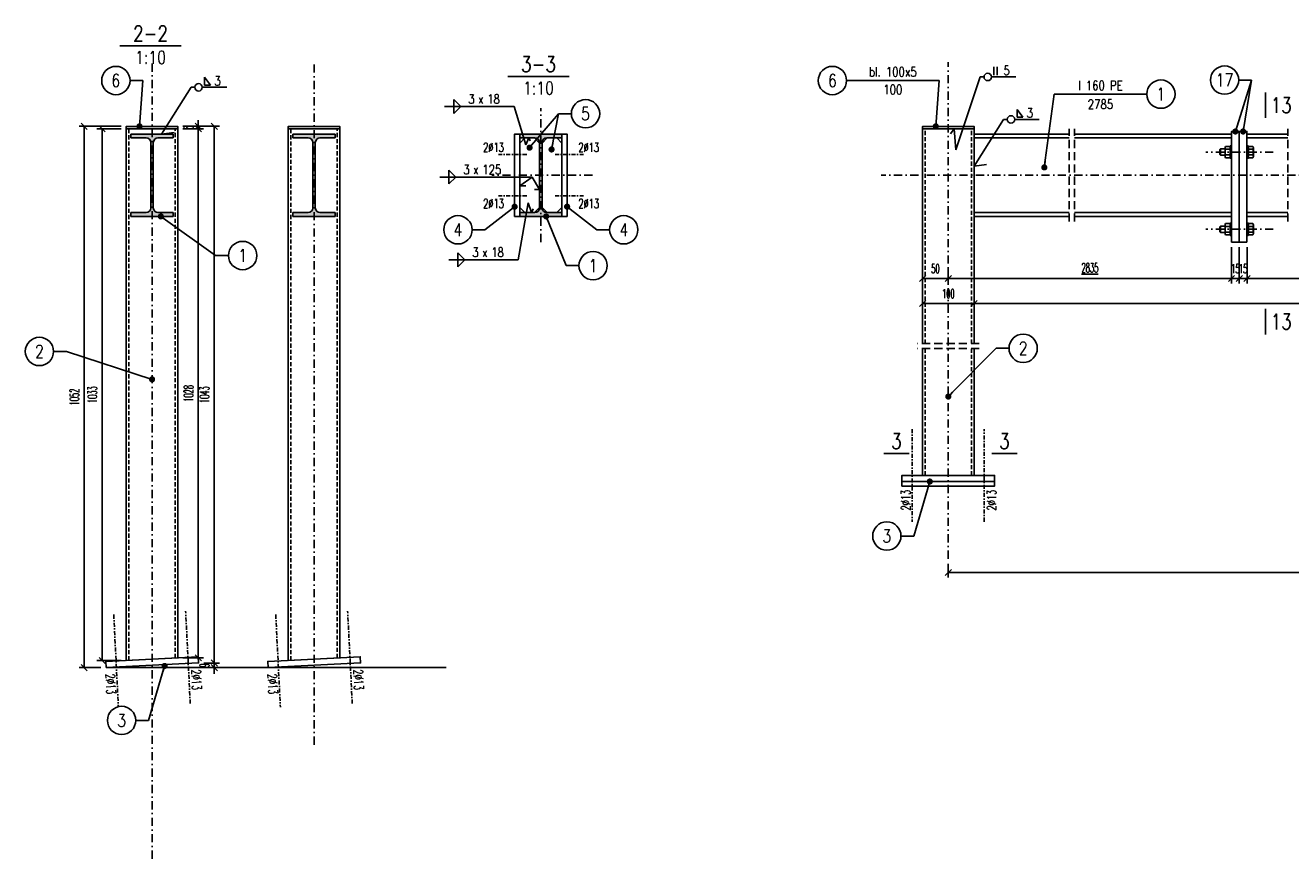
# Model space of a CAD drawing. Header units: millimetres. Extents: x -228255 to 14536, y -140109 to 119945.
# Tile 99 of 123: x -112297 to -109837, y 43403 to 45022. Entities that reach past the tile are written whole.
import ezdxf
from ezdxf.enums import TextEntityAlignment as Align

# ---------------------------------------------------------------- set-up
doc = ezdxf.new("R2010")
doc.units = ezdxf.units.MM
doc.header["$LTSCALE"] = 2.5
for name, pattern in [('DASHDOT', [25.4, 12.7, -6.35, 0, -6.35]), ('DASHDOT2', [12.7, 6.35, -3.175, 0, -3.175]), ('DASHED', [19.05, 12.7, -6.35]), ('DASHED2', [9.525, 6.35, -3.175])]:
    doc.linetypes.add(name, pattern=pattern)
for name, color, linetype in [('Gruba', 6, 'Continuous'), ('Laczniki', 30, 'Continuous'), ('Opisy_stal', 7, 'Continuous'), ('Osie', 134, 'DASHDOT'), ('Osie_stal', 221, 'DASHDOT2'), ('Przerywana', 5, 'DASHED'), ('stal', 4, 'Continuous'), ('Stal_nw', 181, 'DASHED2'), ('Stal_przekroj', 1, 'Continuous'), ('Tekst', 31, 'Continuous'), ('Wymiary', 86, 'Continuous')]:
    doc.layers.add(name, color=color, linetype=linetype)
doc.styles.get("Standard").update_dxf_attribs({"font": 'romans.shx', "width": 0.65})
doc.styles.add('style1', font='romand.shx', dxfattribs={"width": 0.8})
doc.styles.add('style3', font='romans.shx', dxfattribs={"width": 0.5})
doc.dimstyles.new('Skala_10', dxfattribs={"dimtxt": 18, "dimasz": 12, "dimexe": 10, "dimexo": 10, "dimgap": 10, "dimtad": 1, "dimdec": 0, "dimdsep": 46, "dimtxsty": 'style3', "dimblk": 'OBLIQUE', "dimcen": 0, "dimdle": 1, "dimclrd": 256, "dimclre": 256, "dimclrt": 31, "dimadec": 1, "dimazin": 0, "dimtfac": 1, "dimtdec": 0, "dimtix": 1, "dimtmove": 2, "dimatfit": 0, "dimldrblk": 'DOT', "dimfxl": 1, "dimtolj": 1, "dimtzin": 0, "dimlwd": -1, "dimlwe": -1, "dimarcsym": 0})
doc.dimstyles.new('Skala_10$7', dxfattribs={"dimscale": 0, "dimtxt": 18, "dimasz": 12, "dimexe": 10, "dimexo": 15, "dimgap": 5, "dimtad": 1, "dimdec": 0, "dimrnd": 0.5, "dimzin": 9, "dimdsep": 46, "dimtxsty": 'Standard', "dimblk1": 'OBLIQUE', "dimblk2": 'OBLIQUE', "dimsah": 1, "dimcen": 10, "dimdle": 10, "dimclrt": 31, "dimadec": 0, "dimazin": 0, "dimtfac": 1, "dimtdec": 0, "dimtmove": 2, "dimatfit": 3, "dimldrblk": 'DOT', "dimfxl": 1, "dimtolj": 1, "dimtzin": 9, "dimarcsym": 0})

# ---------------------------------------------------------------- blocks, each defined once
blk = doc.blocks.new('I160PE')
for p, q in [((-41, 160), (41, 160)), ((-41, 160), (-41, 152.6)), ((-41, 152.6), (-11.5, 152.6)), ((11.5, 152.6), (41, 152.6)), ((41, 160), (41, 152.6)), ((-2.5, 16.4), (-2.5, 143.6)), ((2.5, 16.4), (2.5, 143.6)), ((-41, 7.4), (-11.5, 7.4)), ((-41, 7.4), (-41, 0)), ((-41, 0), (41, 0)), ((11.5, 7.4), (41, 7.4)), ((41, 7.4), (41, 0))]:
    blk.add_line(p, q)
for centre, start, end in [((-11.5, 143.6), 0, 90), ((11.5, 143.6), 90, 180), ((-11.5, 16.4), 270, 0), ((11.5, 16.4), 180, 270)]:
    blk.add_arc(centre, 9, start, end)
blk = doc.blocks.new('_Oblique')
at = {"color": 0, "linetype": 'ByBlock', "lineweight": -2}
blk.add_line((-0.5, -0.5), (0.5, 0.5), dxfattribs=at)
blk = doc.blocks.new('Elem_prawy')
at = {"color": 7}
blk.add_line((0, 0), (25, 0), dxfattribs=at)
blk.add_circle((52.5, 0), 27.5, dxfattribs=at)
at = {"color": 31, "width": 0.8}
blk.add_attdef('22', text='', height=25, dxfattribs=at).set_placement((52.5, 0), align=Align.MIDDLE)
blk = doc.blocks.new('_Dot')
at = {"color": 0, "linetype": 'ByBlock', "lineweight": -2}
blk.add_line((-0.5, 0), (-1, 0), dxfattribs=at)
at = {"color": 0, "linetype": 'ByBlock', "const_width": 0.5}
blk.add_lwpolyline([(-0.25, 0, 1), (0.25, 0, 1)], format="xyb", close=True, dxfattribs=at)
blk = doc.blocks.new('Elem_lewy')
at = {"color": 7}
blk.add_line((0, 0), (-25, 0), dxfattribs=at)
blk.add_circle((-52.5, 0), 27.5, dxfattribs=at)
at = {"color": 31, "width": 0.8}
blk.add_attdef('22', text='', height=25, dxfattribs=at).set_placement((-52.5, 0), align=Align.MIDDLE)
blk = doc.blocks.new('Pach_obustr_lewa')
at = {"color": 7}
for p, q in [((0, 0), (-135, 0)), ((-117, -13.5), (-117, 13.5)), ((-117, 13.5), (-103.5, 0)), ((-117, -13.5), (-103.5, 0))]:
    blk.add_line(p, q, dxfattribs=at)
at = {"color": 31, "width": 0.8}
blk.add_text('x', height=18, dxfattribs=at).set_placement((-70, 5.6))
blk.add_attdef('AA', text='', height=18, dxfattribs=at).set_placement((-76.8, 5.6), align=Align.RIGHT)
blk.add_attdef('LLLL', (-52.3, 5.6), '', height=18, dxfattribs=at)
blk = doc.blocks.new('*D167')
at = {"layer": 'Defpoints', "color": 0, "ltscale": 0.5, "transparency": 16777216}
for p in [(-110502.6, 43985.4), (-108772.6, 43985.4), (-108772.6, 43958.6)]:
    blk.add_point(p, dxfattribs=at)
at = {"layer": 'Wymiary', "ltscale": 0.5, "transparency": 16777216}
for p, q in [((-110502.6, 43975.4), (-110502.6, 43948.6)), ((-108772.6, 43975.4), (-108772.6, 43948.6)), ((-110503.6, 43958.6), (-108771.6, 43958.6))]:
    blk.add_line(p, q, dxfattribs=at)
at = {"layer": 'Wymiary', "ltscale": 0.5, "transparency": 16777216, "xscale": 12, "yscale": 12, "zscale": 12, "rotation": 180}
blk.add_blockref('_Oblique', (-110502.6, 43958.6), dxfattribs=at)
at = {"layer": 'Wymiary', "ltscale": 0.5, "transparency": 16777216, "xscale": 12, "yscale": 12, "zscale": 12}
blk.add_blockref('_Oblique', (-108772.6, 43958.6), dxfattribs=at)
at = {"layer": 'Wymiary', "color": 31, "ltscale": 0.5, "transparency": 16777216, "insert": (-109637.6, 43979.4), "char_height": 18, "attachment_point": 5, "style": 'style3'}
blk.add_mtext('\\A1;\\L5700', dxfattribs=at)
blk = doc.blocks.new('*D171')
at = {"layer": 'Defpoints', "color": 0, "ltscale": 0.5, "transparency": 16777216}
for p in [(-109952.1, 44600.4), (-110502.6, 44561.1), (-109952.1, 44529.9)]:
    blk.add_point(p, dxfattribs=at)
at = {"layer": 'Wymiary', "ltscale": 0.5, "transparency": 16777216}
for p, q in [((-109952.1, 44590.4), (-109952.1, 44519.9)), ((-110502.6, 44551.1), (-110502.6, 44519.9)), ((-110503.6, 44529.9), (-109951.1, 44529.9))]:
    blk.add_line(p, q, dxfattribs=at)
at = {"layer": 'Wymiary', "ltscale": 0.5, "transparency": 16777216, "xscale": 12, "yscale": 12, "zscale": 12, "rotation": 180}
blk.add_blockref('_Oblique', (-110502.6, 44529.9), dxfattribs=at)
at = {"layer": 'Wymiary', "ltscale": 0.5, "transparency": 16777216, "xscale": 12, "yscale": 12, "zscale": 12}
blk.add_blockref('_Oblique', (-109952.1, 44529.9), dxfattribs=at)
at = {"layer": 'Wymiary', "color": 31, "ltscale": 0.5, "transparency": 16777216, "insert": (-110227.4, 44550.7), "char_height": 18, "attachment_point": 5, "style": 'style3'}
blk.add_mtext('\\A1;\\L2835', dxfattribs=at)
blk = doc.blocks.new('*D174')
at = {"layer": 'Defpoints', "color": 0, "ltscale": 0.5, "transparency": 16777216}
for p in [(-110552.6, 44496.7), (-110452.6, 44496.7), (-110452.6, 44481.3)]:
    blk.add_point(p, dxfattribs=at)
at = {"layer": 'Wymiary', "ltscale": 0.5, "transparency": 16777216}
for p, q in [((-110553.6, 44481.3), (-110451.6, 44481.3)), ((-110552.6, 44486.7), (-110552.6, 44471.3)), ((-110452.6, 44486.7), (-110452.6, 44471.3))]:
    blk.add_line(p, q, dxfattribs=at)
at = {"layer": 'Wymiary', "ltscale": 0.5, "transparency": 16777216, "xscale": 12, "yscale": 12, "zscale": 12, "rotation": 180}
blk.add_blockref('_Oblique', (-110552.6, 44481.3), dxfattribs=at)
at = {"layer": 'Wymiary', "ltscale": 0.5, "transparency": 16777216, "xscale": 12, "yscale": 12, "zscale": 12}
blk.add_blockref('_Oblique', (-110452.6, 44481.3), dxfattribs=at)
at = {"layer": 'Wymiary', "color": 31, "ltscale": 0.5, "transparency": 16777216, "insert": (-110502.6, 44500.3), "char_height": 18, "attachment_point": 5, "style": 'style3'}
blk.add_mtext('\\A1;100', dxfattribs=at)
blk = doc.blocks.new('*D175')
at = {"layer": 'Defpoints', "color": 0, "ltscale": 0.5, "transparency": 16777216}
for p in [(-110452.6, 44496.7), (-108822.6, 44481.3), (-108822.6, 44481.3)]:
    blk.add_point(p, dxfattribs=at)
at = {"layer": 'Wymiary', "ltscale": 0.5, "transparency": 16777216}
for p, q in [((-110453.6, 44481.3), (-108821.6, 44481.3)), ((-110452.6, 44486.7), (-110452.6, 44471.3))]:
    blk.add_line(p, q, dxfattribs=at)
at = {"layer": 'Wymiary', "ltscale": 0.5, "transparency": 16777216, "xscale": 12, "yscale": 12, "zscale": 12, "rotation": 180}
blk.add_blockref('_Oblique', (-110452.6, 44481.3), dxfattribs=at)
at = {"layer": 'Wymiary', "ltscale": 0.5, "transparency": 16777216, "xscale": 12, "yscale": 12, "zscale": 12}
blk.add_blockref('_Oblique', (-108822.6, 44481.3), dxfattribs=at)
at = {"layer": 'Wymiary', "color": 31, "ltscale": 0.5, "transparency": 16777216, "insert": (-109597.6, 44502.1), "char_height": 18, "attachment_point": 5, "style": 'style3'}
blk.add_mtext('\\A1;\\L5600', dxfattribs=at)
blk = doc.blocks.new('Row_obwod_prawa')
at = {"color": 7}
for p, q in [((0, 0), (7.2, 0)), ((21.6, 0), (69.12, 0)), ((26.2368, 3.6), (26.2368, 19.6)), ((32.5368, 3.6), (32.5368, 19.6))]:
    blk.add_line(p, q, dxfattribs=at)
blk.add_circle((14.4, 0), 7.2, dxfattribs=at)
at = {"color": 31, "width": 0.8}
blk.add_attdef('A', (44.9568, 3.6), '', height=18, dxfattribs=at)
blk = doc.blocks.new('Pach_obwod_prawa')
at = {"color": 7}
for p, q in [((0, 0), (7.2, 0)), ((21.6, 0), (69.12, 0)), ((26.2368, 4.32), (26.2368, 19.44)), ((26.2368, 19.44), (37.7568, 4.32)), ((37.7568, 4.32), (26.2368, 4.32))]:
    blk.add_line(p, q, dxfattribs=at)
blk.add_circle((14.4, 0), 7.2, dxfattribs=at)
at = {"color": 31, "width": 0.8}
blk.add_attdef('A', (44.9568, 3.6), '', height=18, dxfattribs=at)
blk = doc.blocks.new('*D148')
at = {"layer": 'Defpoints', "color": 0, "ltscale": 0.5, "transparency": 16777216}
for p in [(-110552.6, 44561.1), (-110502.6, 44561.1), (-110552.6, 44529.9)]:
    blk.add_point(p, dxfattribs=at)
at = {"layer": 'Wymiary', "ltscale": 0.5, "transparency": 16777216}
for p, q in [((-110552.6, 44551.1), (-110552.6, 44519.9)), ((-110502.6, 44551.1), (-110502.6, 44519.9)), ((-110501.6, 44529.9), (-110553.6, 44529.9))]:
    blk.add_line(p, q, dxfattribs=at)
at = {"layer": 'Wymiary', "ltscale": 0.5, "transparency": 16777216, "xscale": 12, "yscale": 12, "zscale": 12, "rotation": 180}
blk.add_blockref('_Oblique', (-110552.6, 44529.9), dxfattribs=at)
at = {"layer": 'Wymiary', "ltscale": 0.5, "transparency": 16777216, "xscale": 12, "yscale": 12, "zscale": 12}
blk.add_blockref('_Oblique', (-110502.6, 44529.9), dxfattribs=at)
at = {"layer": 'Wymiary', "color": 31, "ltscale": 0.5, "transparency": 16777216, "insert": (-110527.6, 44548.9), "char_height": 18, "attachment_point": 5, "style": 'style3'}
blk.add_mtext('\\A1;50', dxfattribs=at)
blk = doc.blocks.new('*D206')
at = {"layer": 'Defpoints', "color": 0, "ltscale": 0.5, "transparency": 16777216}
for p in [(-111959.7, 43782.8), (-111929.3, 43782.8), (-112139.5, 43773.9)]:
    blk.add_point(p, dxfattribs=at)
at = {"layer": 'Wymiary', "ltscale": 0.5, "transparency": 16777216}
for p, q in [((-111949.7, 43782.8), (-111919.3, 43782.8)), ((-111929.3, 43782.8), (-111929.3, 43794.8)), ((-111929.3, 43773.9), (-111929.3, 43782.8)), ((-112129.5, 43773.9), (-111919.3, 43773.9)), ((-111929.3, 43773.9), (-111929.3, 43761.9))]:
    blk.add_line(p, q, dxfattribs=at)
at = {"layer": 'Wymiary', "ltscale": 0.5, "transparency": 16777216, "xscale": 12, "yscale": 12, "zscale": 12}
for p, rotation in [((-111929.3, 43782.8), 270), ((-111929.3, 43773.9), 90)]:
    blk.add_blockref('_Oblique', p, dxfattribs=dict(at, rotation=rotation))
at = {"layer": 'Wymiary', "color": 31, "ltscale": 0.5, "transparency": 16777216, "insert": (-111948.3, 43778.4), "char_height": 18, "attachment_point": 5, "rotation": 90, "style": 'style3'}
blk.add_mtext('\\A1;9', dxfattribs=at)
blk = doc.blocks.new('*D207')
at = {"layer": 'Defpoints', "color": 0, "ltscale": 0.5, "transparency": 16777216}
for p in [(-112000.2, 44825.4), (-111929.3, 44825.4), (-111959.7, 43782.8)]:
    blk.add_point(p, dxfattribs=at)
at = {"layer": 'Wymiary', "ltscale": 0.5, "transparency": 16777216}
for p, q in [((-111990.2, 44825.4), (-111919.3, 44825.4)), ((-111929.3, 43781.8), (-111929.3, 44826.4)), ((-111949.7, 43782.8), (-111919.3, 43782.8))]:
    blk.add_line(p, q, dxfattribs=at)
at = {"layer": 'Wymiary', "ltscale": 0.5, "transparency": 16777216, "xscale": 12, "yscale": 12, "zscale": 12}
for p, rotation in [((-111929.3, 44825.4), 90), ((-111929.3, 43782.8), 270)]:
    blk.add_blockref('_Oblique', p, dxfattribs=dict(at, rotation=rotation))
at = {"layer": 'Wymiary', "color": 31, "ltscale": 0.5, "transparency": 16777216, "insert": (-111948.3, 44304.1), "char_height": 18, "attachment_point": 5, "rotation": 90, "style": 'style3'}
blk.add_mtext('\\A1;1043', dxfattribs=at)
blk = doc.blocks.new('*D208')
at = {"layer": 'Defpoints', "color": 0, "ltscale": 0.5, "transparency": 16777216}
for p in [(-112000.2, 44820.4), (-112000.2, 43792.8), (-111960.3, 43792.8)]:
    blk.add_point(p, dxfattribs=at)
at = {"layer": 'Wymiary', "ltscale": 0.5, "transparency": 16777216}
for p, q in [((-111990.2, 44820.4), (-111950.3, 44820.4)), ((-111960.3, 44821.4), (-111960.3, 43791.8)), ((-111990.2, 43792.8), (-111950.3, 43792.8))]:
    blk.add_line(p, q, dxfattribs=at)
at = {"layer": 'Wymiary', "ltscale": 0.5, "transparency": 16777216, "xscale": 12, "yscale": 12, "zscale": 12}
for p, rotation in [((-111960.3, 44820.4), 90), ((-111960.3, 43792.8), 270)]:
    blk.add_blockref('_Oblique', p, dxfattribs=dict(at, rotation=rotation))
at = {"layer": 'Wymiary', "color": 31, "ltscale": 0.5, "transparency": 16777216, "insert": (-111979.3, 44306.6), "char_height": 18, "attachment_point": 5, "rotation": 90, "style": 'style3'}
blk.add_mtext('\\A1;1028', dxfattribs=at)
blk = doc.blocks.new('*D209')
at = {"layer": 'Defpoints', "color": 0, "ltscale": 0.5, "transparency": 16777216}
for p in [(-112147.2, 44820.4), (-112100.2, 44820.4), (-112100.2, 43787.8)]:
    blk.add_point(p, dxfattribs=at)
at = {"layer": 'Wymiary', "ltscale": 0.5, "transparency": 16777216}
for p, q in [((-112110.2, 44820.4), (-112157.2, 44820.4)), ((-112147.2, 43786.8), (-112147.2, 44821.4)), ((-112110.2, 43787.8), (-112157.2, 43787.8))]:
    blk.add_line(p, q, dxfattribs=at)
at = {"layer": 'Wymiary', "ltscale": 0.5, "transparency": 16777216, "xscale": 12, "yscale": 12, "zscale": 12}
for p, rotation in [((-112147.2, 44820.4), 90), ((-112147.2, 43787.8), 270)]:
    blk.add_blockref('_Oblique', p, dxfattribs=dict(at, rotation=rotation))
at = {"layer": 'Wymiary', "color": 31, "ltscale": 0.5, "transparency": 16777216, "insert": (-112166.2, 44304.1), "char_height": 18, "attachment_point": 5, "rotation": 90, "style": 'style3'}
blk.add_mtext('\\A1;1033', dxfattribs=at)
blk = doc.blocks.new('*D210')
at = {"layer": 'Defpoints', "color": 0, "ltscale": 0.5, "transparency": 16777216}
for p in [(-112000.2, 44825.4), (-112000.2, 44820.4), (-111960.3, 44820.4)]:
    blk.add_point(p, dxfattribs=at)
at = {"layer": 'Wymiary', "ltscale": 0.5, "transparency": 16777216}
for p, q in [((-111960.3, 44825.4), (-111960.3, 44837.4)), ((-111990.2, 44825.4), (-111950.3, 44825.4)), ((-111990.2, 44820.4), (-111950.3, 44820.4)), ((-111960.3, 44825.4), (-111960.3, 44820.4)), ((-111960.3, 44820.4), (-111960.3, 44808.4))]:
    blk.add_line(p, q, dxfattribs=at)
at = {"layer": 'Wymiary', "ltscale": 0.5, "transparency": 16777216, "xscale": 12, "yscale": 12, "zscale": 12}
for p, rotation in [((-111960.3, 44825.4), 270), ((-111960.3, 44820.4), 90)]:
    blk.add_blockref('_Oblique', p, dxfattribs=dict(at, rotation=rotation))
at = {"layer": 'Wymiary', "color": 31, "ltscale": 0.5, "transparency": 16777216, "insert": (-111979.3, 44822.9), "char_height": 18, "attachment_point": 5, "rotation": 90, "style": 'style3'}
blk.add_mtext('\\A1;5', dxfattribs=at)
blk = doc.blocks.new('*D211')
at = {"layer": 'Defpoints', "color": 0, "ltscale": 0.5, "transparency": 16777216}
for p in [(-112182.1, 44825.4), (-112100.2, 44825.4), (-112139.5, 43773.9)]:
    blk.add_point(p, dxfattribs=at)
at = {"layer": 'Wymiary', "ltscale": 0.5, "transparency": 16777216}
for p, q in [((-112110.2, 44825.4), (-112192.1, 44825.4)), ((-112182.1, 43772.9), (-112182.1, 44826.4)), ((-112149.5, 43773.9), (-112192.1, 43773.9))]:
    blk.add_line(p, q, dxfattribs=at)
at = {"layer": 'Wymiary', "ltscale": 0.5, "transparency": 16777216, "xscale": 12, "yscale": 12, "zscale": 12}
for p, rotation in [((-112182.1, 44825.4), 90), ((-112182.1, 43773.9), 270)]:
    blk.add_blockref('_Oblique', p, dxfattribs=dict(at, rotation=rotation))
at = {"layer": 'Wymiary', "color": 31, "ltscale": 0.5, "transparency": 16777216, "insert": (-112201.1, 44299.6), "char_height": 18, "attachment_point": 5, "rotation": 90, "style": 'style3'}
blk.add_mtext('\\A1;1052', dxfattribs=at)
blk = doc.blocks.new('Op_el_prawy')
at = {"color": 7}
blk.add_line((0, 0), (180, 0), dxfattribs=at)
blk.add_circle((207.5, 0), 27.5, dxfattribs=at)
at = {"color": 31, "width": 0.8}
for tag, p in [('ZK_120X120X5', (90, 7.803)), ('1000', (90, -28.62))]:
    blk.add_attdef(tag, text='', height=18, dxfattribs=at).set_placement(p, align=Align.CENTER)
blk.add_attdef('22', text='', height=25, dxfattribs=at).set_placement((207.5, 0), align=Align.MIDDLE)
blk = doc.blocks.new('Op_el_lewy')
at = {"color": 7}
blk.add_line((0, 0), (-180, 0), dxfattribs=at)
blk.add_circle((-207.5, 0), 27.5, dxfattribs=at)
at = {"color": 31, "width": 0.8}
for tag, p in [('ZK_120X120X5', (-90, 7.875)), ('1000', (-90, -26.649))]:
    blk.add_attdef(tag, text='', height=18, dxfattribs=at).set_placement(p, align=Align.CENTER)
blk.add_attdef('22', text='', height=25, dxfattribs=at).set_placement((-207.5, 0), align=Align.MIDDLE)
blk = doc.blocks.new('nakretkaM12')
at = {"ltscale": 0.2}
for p, q in [((-10, 8.2), (-10, 5.5)), ((-10, 5.5), (-10, -5.5)), ((-9, 11), (-1, 11)), ((-9, 5.5), (-1, 5.5)), ((0, 8.2), (0, 5.5)), ((0, 5.5), (0, -5.5)), ((-10, -5.5), (-10, -8.2)), ((-9, -5.5), (-1, -5.5)), ((-9, -11), (-1, -11)), ((0, -5.5), (0, -8.2))]:
    blk.add_line(p, q, dxfattribs=at)
for centre, radius, start, end in [((-5.7, 8.2), 4.26, 139.932, 220.068), ((5.5, 0), 15.5, 159.3345, 200.6655), ((-4.3, 8.2), 4.26, 319.932, 40.068), ((-15.5, 0), 15.5, 339.3345, 20.6655), ((-5.7, -8.2), 4.26, 139.932, 220.068), ((-4.3, -8.2), 4.26, 319.932, 40.068)]:
    blk.add_arc(centre, radius, start, end, dxfattribs=at)
blk = doc.blocks.new('*D543')
at = {"layer": 'Defpoints', "color": 0, "ltscale": 0.5, "transparency": 16777216}
for p in [(-109952.1, 44600.4), (-109937.1, 44600.4), (-109937.1, 44529.9)]:
    blk.add_point(p, dxfattribs=at)
at = {"layer": 'Wymiary', "ltscale": 0.5, "transparency": 16777216}
for p, q in [((-109952.1, 44590.4), (-109952.1, 44519.9)), ((-109937.1, 44590.4), (-109937.1, 44519.9)), ((-109952.1, 44529.9), (-109964.1, 44529.9)), ((-109952.1, 44529.9), (-109937.1, 44529.9)), ((-109937.1, 44529.9), (-109925.1, 44529.9))]:
    blk.add_line(p, q, dxfattribs=at)
at = {"layer": 'Wymiary', "ltscale": 0.5, "transparency": 16777216, "xscale": 12, "yscale": 12, "zscale": 12}
blk.add_blockref('_Oblique', (-109952.1, 44529.9), dxfattribs=at)
at = {"layer": 'Wymiary', "ltscale": 0.5, "transparency": 16777216, "xscale": 12, "yscale": 12, "zscale": 12, "rotation": 180}
blk.add_blockref('_Oblique', (-109937.1, 44529.9), dxfattribs=at)
at = {"layer": 'Wymiary', "color": 31, "ltscale": 0.5, "transparency": 16777216, "insert": (-109944.6, 44548.9), "char_height": 18, "attachment_point": 5, "style": 'style3'}
blk.add_mtext('\\A1;15', dxfattribs=at)
blk = doc.blocks.new('*D544')
at = {"layer": 'Defpoints', "color": 0, "ltscale": 0.5, "transparency": 16777216}
for p in [(-109937.1, 44600.4), (-109922.1, 44600.4), (-109922.1, 44529.9)]:
    blk.add_point(p, dxfattribs=at)
at = {"layer": 'Wymiary', "ltscale": 0.5, "transparency": 16777216}
for p, q in [((-109937.1, 44590.4), (-109937.1, 44519.9)), ((-109922.1, 44590.4), (-109922.1, 44519.9)), ((-109937.1, 44529.9), (-109949.1, 44529.9)), ((-109937.1, 44529.9), (-109922.1, 44529.9)), ((-109922.1, 44529.9), (-109910.1, 44529.9))]:
    blk.add_line(p, q, dxfattribs=at)
at = {"layer": 'Wymiary', "ltscale": 0.5, "transparency": 16777216, "xscale": 12, "yscale": 12, "zscale": 12}
blk.add_blockref('_Oblique', (-109937.1, 44529.9), dxfattribs=at)
at = {"layer": 'Wymiary', "ltscale": 0.5, "transparency": 16777216, "xscale": 12, "yscale": 12, "zscale": 12, "rotation": 180}
blk.add_blockref('_Oblique', (-109922.1, 44529.9), dxfattribs=at)
at = {"layer": 'Wymiary', "color": 31, "ltscale": 0.5, "transparency": 16777216, "insert": (-109929.6, 44548.9), "char_height": 18, "attachment_point": 5, "style": 'style3'}
blk.add_mtext('\\A1;15', dxfattribs=at)
blk = doc.blocks.new('*D545')
at = {"layer": 'Defpoints', "color": 0, "ltscale": 0.5, "transparency": 16777216}
for p in [(-109922.1, 44600.4), (-109650.1, 44550.4), (-109650.1, 44529.9)]:
    blk.add_point(p, dxfattribs=at)
at = {"layer": 'Wymiary', "ltscale": 0.5, "transparency": 16777216}
for p, q in [((-109922.1, 44590.4), (-109922.1, 44519.9)), ((-109650.1, 44540.4), (-109650.1, 44519.9)), ((-109923.1, 44529.9), (-109649.1, 44529.9))]:
    blk.add_line(p, q, dxfattribs=at)
at = {"layer": 'Wymiary', "ltscale": 0.5, "transparency": 16777216, "xscale": 12, "yscale": 12, "zscale": 12, "rotation": 180}
blk.add_blockref('_Oblique', (-109922.1, 44529.9), dxfattribs=at)
at = {"layer": 'Wymiary', "ltscale": 0.5, "transparency": 16777216, "xscale": 12, "yscale": 12, "zscale": 12}
blk.add_blockref('_Oblique', (-109650.1, 44529.9), dxfattribs=at)
at = {"layer": 'Wymiary', "color": 31, "ltscale": 0.5, "transparency": 16777216, "insert": (-109786.1, 44550.7), "char_height": 18, "attachment_point": 5, "style": 'style3'}
blk.add_mtext('\\A1;\\L575', dxfattribs=at)

msp = doc.modelspace()

# ---------------------------------------------------------------- hatches: boundary and pattern name
at = {"layer": 'Stal_przekroj', "ltscale": 0.5}
h = msp.add_hatch(color=256, dxfattribs=at)
h.dxf.hatch_style = 1
h.paths.add_polyline_path([(-112009.23, 44810.37), (-112091.23, 44810.37), (-112091.23, 44802.97), (-112061.73, 44802.97, -0.4142136), (-112052.73, 44793.97), (-112052.73, 44666.77, -0.4142136), (-112061.73, 44657.77), (-112091.23, 44657.77), (-112091.23, 44650.37), (-112009.23, 44650.37), (-112009.23, 44657.77), (-112038.73, 44657.77, -0.4142136), (-112047.73, 44666.77), (-112047.73, 44793.97, -0.4142136), (-112038.73, 44802.97), (-112009.23, 44802.97)])
h = msp.add_hatch(color=256, dxfattribs=at)
h.dxf.hatch_style = 1
h.paths.add_polyline_path([(-111694.35, 44810.37), (-111776.35, 44810.37), (-111776.35, 44802.97), (-111746.85, 44802.97, -0.4142136), (-111737.85, 44793.97), (-111737.85, 44666.77, -0.4142136), (-111746.85, 44657.77), (-111776.35, 44657.77), (-111776.35, 44650.37), (-111694.35, 44650.37), (-111694.35, 44657.77), (-111723.85, 44657.77, -0.4142136), (-111732.85, 44666.77), (-111732.85, 44793.97, -0.4142136), (-111723.85, 44802.97), (-111694.35, 44802.97)])
h = msp.add_hatch(color=256, dxfattribs=at)
h.dxf.hatch_style = 1
h.paths.add_polyline_path([(-111253.49, 44810.37), (-111335.49, 44810.37), (-111335.49, 44802.97), (-111305.99, 44802.97, -0.4142136), (-111296.99, 44793.97), (-111296.99, 44666.77, -0.4142136), (-111305.99, 44657.77), (-111335.49, 44657.77), (-111335.49, 44650.37), (-111253.49, 44650.37), (-111253.49, 44657.77), (-111282.99, 44657.77, -0.4142136), (-111291.99, 44666.77), (-111291.99, 44793.97, -0.4142136), (-111282.99, 44802.97), (-111253.49, 44802.97)])

# ---------------------------------------------------------------- linework, layer by layer
at = {"ltscale": 0.5}
msp.add_line((-112139.51, 43773.86), (-111478.32, 43773.86), dxfattribs=at)
at = {"layer": 'Gruba', "const_width": 3}
for points in [[(-112113.11, 44981.74), (-111993.11, 44981.74)], [(-111359.15, 44922.09), (-111239.15, 44922.09)], [(-109886.24, 44891.3), (-109886.24, 44841.3)], [(-109886.24, 44470.92), (-109886.24, 44420.92)], [(-110628.5, 44189.78), (-110578.5, 44189.78)], [(-110418.51, 44189.78), (-110368.51, 44189.78)]]:
    msp.add_lwpolyline(points, dxfattribs=at)
at = {"layer": 'Laczniki', "ltscale": 0.5}
for p, q in [((-109974.65, 44780.37), (-109973.65, 44781.37)), ((-109974.65, 44770.37), (-109974.65, 44780.37)), ((-109974.65, 44770.37), (-109973.65, 44769.37)), ((-109964.65, 44781.37), (-109973.65, 44781.37)), ((-109973.65, 44781.37), (-109973.65, 44769.37)), ((-109964.65, 44769.37), (-109973.65, 44769.37)), ((-109974.65, 44630.37), (-109973.65, 44631.37)), ((-109974.65, 44620.37), (-109974.65, 44630.37)), ((-109974.65, 44620.37), (-109973.65, 44619.37)), ((-109964.65, 44631.37), (-109973.65, 44631.37)), ((-109973.65, 44631.37), (-109973.65, 44619.37)), ((-109964.65, 44619.37), (-109973.65, 44619.37))]:
    msp.add_line(p, q, dxfattribs=at)
for points in [[(-109954.65, 44763.37), (-109952.15, 44763.37), (-109952.15, 44787.37), (-109954.65, 44787.37)], [(-109922.15, 44763.37), (-109919.65, 44763.37), (-109919.65, 44787.37), (-109922.15, 44787.37)], [(-109954.65, 44613.37), (-109952.15, 44613.37), (-109952.15, 44637.37), (-109954.65, 44637.37)], [(-109922.15, 44613.37), (-109919.65, 44613.37), (-109919.65, 44637.37), (-109922.15, 44637.37)]]:
    msp.add_lwpolyline(points, close=True, dxfattribs=at)
at = {"layer": 'Opisy_stal', "ltscale": 0.5}
for p, q in [((-110487.9, 44779.86), (-110440.43, 44921.32)), ((-112031.58, 44810.37), (-111974.2, 44901.22)), ((-111323.42, 44789.47), (-111346.49, 44863.96)), ((-110452.65, 44748), (-110395.26, 44838.85)), ((-112031.58, 44810.37), (-112007.25, 44813.32)), ((-110498.09, 44810.9), (-110491.51, 44820.37)), ((-110491.51, 44820.37), (-110487.9, 44779.86)), ((-111317.84, 44802.97), (-111323.42, 44789.47)), ((-111317.84, 44802.97), (-111315.38, 44797.34)), ((-110452.65, 44748), (-110428.32, 44750.95)), ((-111311.61, 44726.94), (-111356.2, 44726.94)), ((-111335.49, 44709.86), (-111311.61, 44726.94)), ((-111311.61, 44726.94), (-111296.99, 44702.54)), ((-111335.49, 44709.86), (-111323.49, 44709.86)), ((-111296.99, 44702.54), (-111307.11, 44702.54)), ((-111338.71, 44566.12), (-111319.47, 44676.82)), ((-111319.47, 44676.82), (-111312.84, 44657.77)), ((-111312.84, 44657.77), (-111309.32, 44665.08))]:
    msp.add_line(p, q, dxfattribs=at)
at = {"layer": 'Osie', "ltscale": 0.5}
for p, q in [((-112050.23, 43402.65), (-112050.23, 44950.37)), ((-111735.35, 43623.84), (-111735.35, 44946.24)), ((-110502.65, 43985.37), (-110502.65, 44950.37)), ((-111294.49, 44600.37), (-111294.49, 44860.37)), ((-109871.15, 44775.37), (-110002.15, 44775.37)), ((-111194.25, 44730.37), (-111389.73, 44730.37)), ((-108585.96, 44730.37), (-110633.2, 44730.37)), ((-109871.15, 44625.37), (-110002.15, 44625.37))]:
    msp.add_line(p, q, dxfattribs=at)
at = {"layer": 'Osie_stal', "ltscale": 0.5}
for p, q in [((-111322.07, 44770.37), (-111377.03, 44770.37)), ((-111266.92, 44770.37), (-111211.95, 44770.37)), ((-111322.07, 44690.37), (-111377.03, 44690.37)), ((-111266.92, 44690.37), (-111211.95, 44690.37)), ((-110572.65, 44237.37), (-110572.65, 44057.37)), ((-110432.65, 44057.37), (-110432.65, 44237.37)), ((-112124.63, 43876.73), (-112115.64, 43696.96)), ((-111975.93, 43703.94), (-111984.92, 43883.72)), ((-111809.75, 43876.73), (-111800.76, 43696.96)), ((-111661.05, 43703.94), (-111670.04, 43883.72))]:
    msp.add_line(p, q, dxfattribs=at)
at = {"layer": 'Przerywana', "ltscale": 0.5}
for p, q in [((-110267.69, 44640.37), (-110267.69, 44820.37)), ((-110257.69, 44640.37), (-110257.69, 44820.37)), ((-109842.69, 44640.37), (-109842.69, 44820.37)), ((-110442.65, 44403.59), (-110562.65, 44403.59)), ((-110442.65, 44393.59), (-110562.65, 44393.59))]:
    msp.add_line(p, q, dxfattribs=at)
at = {"layer": 'stal', "ltscale": 0.5}
for p, q in [((-110452.65, 44802.97), (-110267.69, 44802.97)), ((-110257.69, 44802.97), (-109952.15, 44802.97)), ((-109922.15, 44802.97), (-109842.69, 44802.97)), ((-110452.65, 44657.77), (-110267.69, 44657.77)), ((-110257.69, 44657.77), (-109952.15, 44657.77)), ((-109922.15, 44657.77), (-109842.69, 44657.77))]:
    msp.add_line(p, q, dxfattribs=at)
for points in [[(-112000.23, 44820.37), (-112100.23, 44820.37), (-112100.23, 44825.37), (-112000.23, 44825.37)], [(-112100.23, 43787.84), (-112000.23, 43792.84), (-112000.23, 44820.37), (-112100.23, 44820.37)], [(-111785.35, 44820.37), (-111685.35, 44820.37), (-111685.35, 44825.37), (-111785.35, 44825.37)], [(-111785.35, 43787.84), (-111685.35, 43792.84), (-111685.35, 44820.37), (-111785.35, 44820.37)], [(-111345.49, 44650.37), (-111335.49, 44650.37), (-111335.49, 44810.37), (-111345.49, 44810.37)], [(-111253.49, 44650.37), (-111243.49, 44650.37), (-111243.49, 44810.37), (-111253.49, 44810.37)], [(-110552.65, 44820.37), (-110452.65, 44820.37), (-110452.65, 44825.37), (-110552.65, 44825.37)], [(-109952.15, 44600.37), (-109937.15, 44600.37), (-109937.15, 44815.37), (-109952.15, 44815.37)], [(-109922.15, 44600.37), (-109937.15, 44600.37), (-109937.15, 44815.37), (-109922.15, 44815.37)], [(-110592.65, 44135.37), (-110412.65, 44135.37), (-110412.65, 44147.37), (-110592.65, 44147.37)], [(-110592.65, 44147.37), (-110412.65, 44147.37), (-110412.65, 44126.4), (-110592.65, 44126.4)], [(-112139.51, 43773.86), (-111959.74, 43782.85), (-111960.34, 43794.83), (-112140.11, 43785.84)], [(-111824.64, 43773.86), (-111644.86, 43782.85), (-111645.46, 43794.83), (-111825.23, 43785.84)]]:
    msp.add_lwpolyline(points, close=True, dxfattribs=at)
for points in [[(-110452.65, 44403.59), (-110452.65, 44820.37), (-110552.65, 44820.37), (-110552.65, 44403.59)], [(-110267.69, 44650.37), (-110452.65, 44650.37), (-110452.65, 44810.37), (-110267.69, 44810.37)], [(-110257.69, 44810.37), (-109952.15, 44810.37)], [(-109922.15, 44810.37), (-109842.69, 44810.37)], [(-111335.49, 44792.97), (-111325.49, 44802.97), (-111306.99, 44802.97), (-111296.99, 44792.97), (-111296.99, 44667.77), (-111306.99, 44657.77), (-111325.49, 44657.77), (-111335.49, 44667.77), (-111335.49, 44792.97)], [(-111253.49, 44792.97), (-111263.49, 44802.97), (-111281.99, 44802.97), (-111291.99, 44792.97), (-111291.99, 44667.77), (-111281.99, 44657.77), (-111263.49, 44657.77), (-111253.49, 44667.77), (-111253.49, 44792.97)], [(-109952.15, 44650.37), (-110257.69, 44650.37)], [(-109842.69, 44650.37), (-109922.15, 44650.37)], [(-110552.65, 44393.59), (-110552.65, 44147.37), (-110452.65, 44147.37), (-110452.65, 44393.59)]]:
    msp.add_lwpolyline(points, dxfattribs=at)
at = {"layer": 'Stal_nw', "ltscale": 0.5}
for p, q in [((-112095.23, 43788.09), (-112095.23, 44820.37)), ((-112005.23, 43792.59), (-112005.23, 44820.37)), ((-111780.35, 43788.09), (-111780.35, 44820.37)), ((-111690.35, 43792.59), (-111690.35, 44820.37)), ((-110547.65, 44403.59), (-110547.65, 44820.37)), ((-110457.65, 44403.59), (-110457.65, 44820.37)), ((-110547.65, 44147.37), (-110547.65, 44393.59)), ((-110457.65, 44147.37), (-110457.65, 44393.59))]:
    msp.add_line(p, q, dxfattribs=at)

# ---------------------------------------------------------------- block references
at = {"layer": 'Laczniki', "ltscale": 0.5}
for p in [(-109954.65, 44775.37), (-109909.65, 44775.37), (-109954.65, 44625.37), (-109909.65, 44625.37)]:
    msp.add_blockref('nakretkaM12', p, dxfattribs=at)
at = {"layer": 'Opisy_stal', "ltscale": 0.5}
for name, p, values in [('Elem_lewy', (-112068.04, 44914.39), {'22': '6'}), ('Op_el_lewy', (-110520.46, 44914.39), {'1000': '100', '22': '6', 'ZK_120X120X5': 'bl. 100x5'}), ('Row_obwod_prawa', (-110440.43, 44921.32), {'A': '5'}), ('Elem_lewy', (-109913.26, 44915.26), {'22': '17'}), ('Pach_obwod_prawa', (-111974.2, 44901.22), {'A': '3'}), ('Op_el_prawy', (-110297.01, 44887.91), {'1000': '2785', 'ZK_120X120X5': 'I 160 PE', '22': '1'}), ('Pach_obustr_lewa', (-111346.49, 44863.96), {'LLLL': '18', 'AA': '3'}), ('Elem_prawy', (-111260.22, 44849.9), {'22': '5'}), ('Pach_obwod_prawa', (-110395.26, 44838.85), {'A': '3'}), ('Pach_obustr_lewa', (-111356.2, 44726.94), {'LLLL': '125', 'AA': '3'}), ('Elem_lewy', (-111403.1, 44624.38), {'22': '4'}), ('Elem_prawy', (-111185.89, 44624.38), {'22': '4'}), ('Elem_prawy', (-111926.58, 44574.4), {'22': '1'}), ('Pach_obustr_lewa', (-111338.71, 44566.12), {'LLLL': '18', 'AA': '3'}), ('Elem_prawy', (-111245.54, 44554.71), {'22': '1'}), ('Elem_lewy', (-112216.52, 44388.02), {'22': '2'}), ('Elem_prawy', (-110409.64, 44394.14), {'22': '2'}), ('Elem_lewy', (-110569.63, 44029.49), {'22': '3'}), ('Elem_lewy', (-112056.87, 43671.22), {'22': '3'})]:
    msp.add_blockref(name, p, dxfattribs=at).add_auto_attribs(values)
at = {"layer": 'Stal_przekroj', "ltscale": 0.5, "xscale": -1}
msp.add_blockref('I160PE', (-112050.23, 44650.37), dxfattribs=at)
at = {"layer": 'Stal_przekroj', "ltscale": 0.5}
for p in [(-111735.35, 44650.37), (-111294.49, 44650.37)]:
    msp.add_blockref('I160PE', p, dxfattribs=at)

# ---------------------------------------------------------------- texts
at = {"layer": 'Gruba', "style": 'style1', "width": 0.8}
for s, p in [('2-2', (-112053.11, 44981.74)), ('3-3', (-111299.15, 44922.09)), ('3', (-110603.5, 44189.78)), ('3', (-110393.51, 44189.78))]:
    msp.add_text(s, height=30, dxfattribs=at).set_placement(p, align=Align.BOTTOM_CENTER)
for p in [(-112053.11, 44971.74), (-111299.15, 44912.09)]:
    msp.add_text('1:10', height=25, dxfattribs=at).set_placement(p, align=Align.TOP_CENTER)
for p in [(-109876.24, 44866.3), (-109876.24, 44445.92)]:
    msp.add_text('13', height=30, dxfattribs=at).set_placement(p, align=Align.MIDDLE_LEFT)
at = {"layer": 'Tekst', "ltscale": 0.5, "width": 0.65}
for p in [(-111406.61, 44775.57), (-111221.55, 44775.57), (-111406.61, 44666.52), (-111221.55, 44666.52)]:
    msp.add_text('2%%C13', height=18, dxfattribs=at).set_placement(p)
for rotation, p in [(90, (-110576.31, 44079.14)), (90, (-110409.38, 44079.14)), (272.86241, (-112140.56, 43761.57)), (272.86241, (-111973.84, 43769.9)), (272.86241, (-111825.69, 43761.57)), (272.86241, (-111658.96, 43769.9))]:
    msp.add_text('2%%C13', height=18, rotation=rotation, dxfattribs=at).set_placement(p)

# ---------------------------------------------------------------- dimensions: what is measured, and where the dimension line sits
at = {"layer": 'Wymiary', "ltscale": 0.5}
for base, p1, p2, picture, middle in [((-111960.35, 44820.37), (-112000.23, 44825.37), (-112000.23, 44820.37), '*D210', (-111979.35, 44822.87)), ((-112182.15, 44825.37), (-112139.51, 43773.86), (-112100.23, 44825.37), '*D211', (-112201.15, 44299.62)), ((-112147.15, 44820.37), (-112100.23, 43787.84), (-112100.23, 44820.37), '*D209', (-112166.15, 44304.11)), ((-111929.28, 44825.37), (-111959.74, 43782.85), (-112000.23, 44825.37), '*D207', (-111948.28, 44304.11)), ((-111960.35, 43792.84), (-112000.23, 44820.37), (-112000.23, 43792.84), '*D208', (-111979.35, 44306.61)), ((-111929.28, 43782.85), (-112139.51, 43773.86), (-111959.74, 43782.85), '*D206', (-111948.28, 43778.35))]:
    dim = msp.add_linear_dim(base=base, p1=p1, p2=p2, angle=90, dimstyle='Skala_10', dxfattribs=at)
    dim.commit()
    dim.dimension.update_dxf_attribs({"geometry": picture, "text_midpoint": middle})
for base, p1, p2, text, picture, middle in [((-109952.15, 44529.92), (-110502.65, 44561.12), (-109952.15, 44600.37), '%%u2835', '*D171', (-110227.4, 44550.72)), ((-109650.15, 44529.92), (-109922.15, 44600.37), (-109650.15, 44550.37), '%%u575', '*D545', (-109786.15, 44550.72)), ((-108772.65, 43958.6), (-110502.65, 43985.37), (-108772.65, 43985.37), '%%u5700', '*D167', (-109637.65, 43979.4))]:
    dim = msp.add_linear_dim(base=base, p1=p1, p2=p2, text=text, dimstyle='Skala_10', dxfattribs=at)
    dim.commit()
    dim.dimension.update_dxf_attribs({"geometry": picture, "text_midpoint": middle})
for base, p1, p2, picture, middle in [((-109937.15, 44529.92), (-109952.15, 44600.37), (-109937.15, 44600.37), '*D543', (-109944.65, 44548.92)), ((-109922.15, 44529.92), (-109937.15, 44600.37), (-109922.15, 44600.37), '*D544', (-109929.65, 44548.92)), ((-110552.65, 44529.92), (-110502.65, 44561.12), (-110552.65, 44561.12), '*D148', (-110527.65, 44548.92)), ((-110452.65, 44481.32), (-110552.65, 44496.65), (-110452.65, 44496.65), '*D174', (-110502.65, 44500.32))]:
    dim = msp.add_linear_dim(base=base, p1=p1, p2=p2, dimstyle='Skala_10', dxfattribs=at)
    dim.commit()
    dim.dimension.update_dxf_attribs({"geometry": picture, "text_midpoint": middle})
dim = msp.add_linear_dim(base=(-108822.65, 44481.32), p1=(-110452.65, 44496.65), p2=(-108822.65, 44481.32), text='%%u5600', dimstyle='Skala_10', dxfattribs=at)
dim.commit()
dim.dimension.update_dxf_attribs({"geometry": '*D175', "text_midpoint": (-109597.65, 44502.12), "dimtype": 160})

# ---------------------------------------------------------------- leaders
at = {"layer": 'Opisy_stal', "ltscale": 0.5}
for points, override in [([(-112074.57, 44825.37), (-112068.04, 44914.39)], {"dimscale": 1, "dimtad": 0}), ([(-110526.99, 44825.37), (-110520.46, 44914.39)], {"dimscale": 1, "dimtad": 0}), ([(-109944.65, 44815.37), (-109913.26, 44915.26)], {"dimscale": 1, "dimtad": 0}), ([(-109929.65, 44815.37), (-109913.26, 44915.26)], {"dimscale": 1, "dimtad": 0}), ([(-110316.02, 44745.59), (-110297.01, 44887.91)], {"dimscale": 1, "dimtad": 0}), ([(-111316.45, 44783.97), (-111260.22, 44849.9)], {"dimscale": 1, "dimtad": 0}), ([(-111273.72, 44780.45), (-111260.22, 44849.9)], {"dimscale": 1, "dimtad": 0}), ([(-111345.49, 44669.29), (-111403.1, 44624.38)], {"dimscale": 1, "dimtad": 0}), ([(-111243.49, 44669.29), (-111185.89, 44624.38)], {"dimscale": 1, "dimtad": 0}), ([(-112033.06, 44650.37), (-111926.58, 44574.4)], {"dimscale": 1, "dimgap": 9, "dimtad": 0}), ([(-111284.23, 44650.37), (-111245.54, 44554.71)], {"dimscale": 1, "dimtad": 0}), ([(-110502.65, 44300.4), (-110409.64, 44394.14)], {"dimscale": 1, "dimtad": 0}), ([(-112050.23, 44333.86), (-112216.52, 44388.02)], {"dimscale": 1, "dimtad": 0}), ([(-110538.6, 44135.37), (-110569.63, 44029.49)], {"dimscale": 1, "dimtad": 0}), ([(-112025.85, 43777.1), (-112056.87, 43671.22)], {"dimscale": 1, "dimtad": 0})]:
    msp.add_leader(points, dimstyle='Skala_10$7', override=override, dxfattribs=at)

doc.saveas('drawing.dxf')
